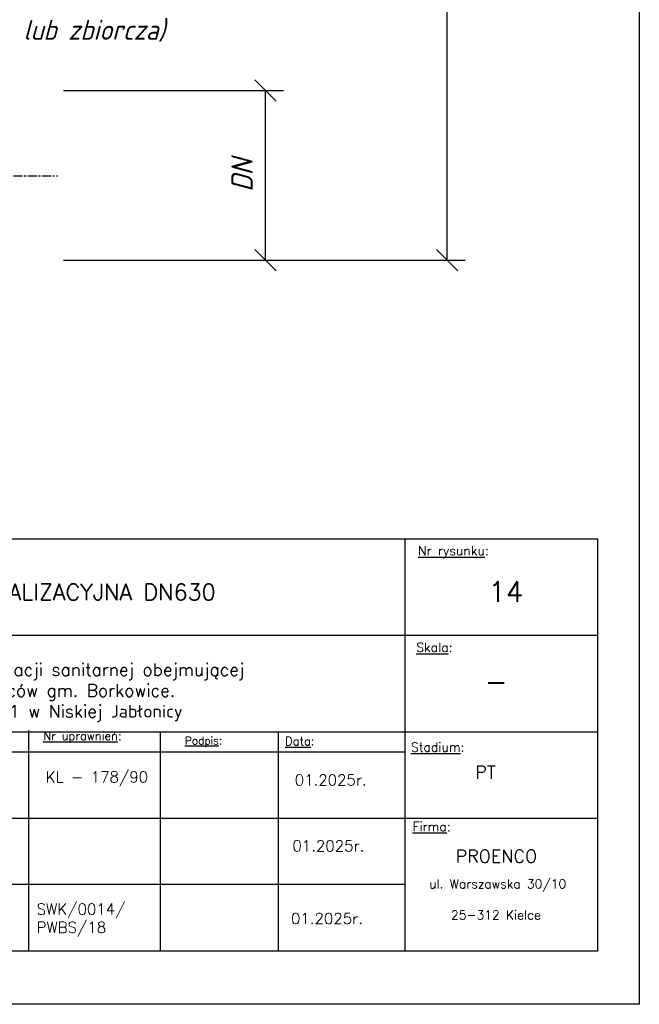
# Model space of a CAD drawing. Header units: millimetres. Extents: x 5659 to 8684, y 1431 to 2118.
# Tile 39 of 53: x 7678 to 7765, y 1463 to 1601. Entities that reach past the tile are written whole.
import ezdxf

# ---------------------------------------------------------------- set-up
doc = ezdxf.new("R2010")
doc.units = ezdxf.units.MM
doc.set_wipeout_variables(frame=1)
doc.linetypes.add('CENTER', pattern=[2, 1.25, -0.25, 0.25, -0.25])
doc.linetypes.add('GDE', pattern=[0])
doc.layers.get('Defpoints').update_dxf_attribs({"color": 1, "lineweight": 13})
doc.layers.add('EDZPD_L_0', color=3, linetype='GDE', lineweight=18)
doc.layers.add('TABELKI', color=7, linetype='Continuous', lineweight=25)
doc.styles.add('GOST', font='ISO.shx', dxfattribs={"oblique": 15})
doc.styles.get("Standard").update_dxf_attribs({"font": 'arial.ttf'})
doc.dimstyles.get("Standard").update_dxf_attribs({"dimtxt": 0.18, "dimasz": 0.18, "dimexe": 0.18, "dimexo": 0.0625, "dimgap": 0.09, "dimtad": 0, "dimtih": 1, "dimtoh": 1, "dimdec": 4, "dimzin": 0, "dimdsep": 46, "dimtxsty": 'Standard', "dimcen": 0.09, "dimadec": 0, "dimazin": 0, "dimtfac": 1, "dimtdec": 4, "dimtofl": 0, "dimtmove": 0, "dimatfit": 3, "dimfxl": 0, "dimtolj": 1, "dimtzin": 0, "dimarcsym": 0})

# ---------------------------------------------------------------- blocks, each defined once
blk = doc.blocks.new('_Oblique')
at = {"color": 0, "linetype": 'ByBlock', "lineweight": -2}
blk.add_line((-0.5, -0.5), (0.5, 0.5), dxfattribs=at)
blk = doc.blocks.new('*D6')
at = {"color": 1, "linetype": 'Continuous', "lineweight": -2, "transparency": 16777216}
for p, q in [((7723.8, 1722.65), (7740.44, 1722.65)), ((7737.94, 1567.65), (7737.94, 1722.65)), ((7712.49, 1567.65), (7740.44, 1567.65))]:
    blk.add_line(p, q, dxfattribs=at)
at = {"layer": 'Defpoints', "color": 0, "linetype": 'Continuous', "transparency": 16777216}
for p in [(7723.8, 1722.65), (7737.94, 1722.65), (7712.49, 1567.65)]:
    blk.add_point(p, dxfattribs=at)
at = {"color": 1, "linetype": 'Continuous', "lineweight": -2, "transparency": 16777216, "xscale": 3, "yscale": 3, "zscale": 3}
for p, rotation in [((7737.94, 1722.65), 90), ((7737.94, 1567.65), 270)]:
    blk.add_blockref('_Oblique', p, dxfattribs=dict(at, rotation=rotation))
at = {"color": 1, "linetype": 'Continuous', "transparency": 16777216, "insert": (7734.94, 1645.15), "char_height": 3, "attachment_point": 5, "rotation": 90, "style": 'GOST'}
blk.add_mtext('\\A1;H', dxfattribs=at)
blk = doc.blocks.new('*D10')
at = {"color": 1, "linetype": 'Continuous', "lineweight": -2, "transparency": 16777216}
for p, q in [((7684.17, 1591.46), (7714.99, 1591.46)), ((7712.49, 1567.65), (7712.49, 1591.46)), ((7684.17, 1567.65), (7714.99, 1567.65))]:
    blk.add_line(p, q, dxfattribs=at)
at = {"layer": 'Defpoints', "color": 0, "linetype": 'Continuous', "transparency": 16777216}
for p in [(7684.17, 1591.46), (7712.49, 1591.46), (7684.17, 1567.65)]:
    blk.add_point(p, dxfattribs=at)
at = {"color": 1, "linetype": 'Continuous', "lineweight": -2, "transparency": 16777216, "xscale": 3, "yscale": 3, "zscale": 3}
for p, rotation in [((7712.49, 1591.46), 90), ((7712.49, 1567.65), 270)]:
    blk.add_blockref('_Oblique', p, dxfattribs=dict(at, rotation=rotation))
at = {"color": 1, "linetype": 'Continuous', "transparency": 16777216, "insert": (7709.21, 1579.55), "char_height": 3, "attachment_point": 5, "rotation": 90, "style": 'GOST'}
blk.add_mtext('\\A1;DN', dxfattribs=at)

msp = doc.modelspace()

# ---------------------------------------------------------------- linework, layer by layer
for p, q in [((7764.859, 1760.348), (7764.859, 1463.348)), ((7764.859, 1463.348), (7554.859, 1463.348))]:
    msp.add_line(p, q)
at = {"color": 18, "linetype": 'CENTER', "true_color": 0x000000}
msp.add_line((7597.2, 1579.504), (7683.414, 1579.504), dxfattribs=at)
at = {"layer": 'EDZPD_L_0', "linetype": 'GDE'}
msp.add_line((7708.075, 1506.146), (7707.603, 1506.758), dxfattribs=at)
at = {"layer": 'TABELKI'}
msp.add_line((7691.51, 1499.694), (7759.022, 1499.694), dxfattribs=at)

# ---------------------------------------------------------------- texts
at = {"color": 18, "linetype": 'Continuous', "true_color": 0x000000, "style": 'GOST', "oblique": 15}
msp.add_text('lub zbiorcza)', height=2.8, dxfattribs=at).set_placement((7678.574, 1598.545))

# ---------------------------------------------------------------- dimensions: what is measured, and where the dimension line sits
at = {"color": 18, "linetype": 'Continuous', "true_color": 0x000000}
for base, p1, p2, text, override, picture, middle in [((7737.936, 1722.654), (7712.49, 1567.646), (7723.795, 1722.654), 'H', {"dimtxt": 3, "dimasz": 3, "dimexe": 2.5, "dimexo": 0, "dimtih": 0, "dimtoh": 0, "dimdec": 2, "dimtxsty": 'GOST', "dimblk1": 'OBLIQUE', "dimblk2": 'OBLIQUE', "dimsah": 1, "dimclrd": 1, "dimclre": 1, "dimclrt": 1, "dimtfac": 0.6667, "dimtdec": 2, "dimtofl": 1, "dimtvp": 1}, '*D6', (7734.936, 1645.15)), ((7712.49, 1591.464), (7684.172, 1567.646), (7684.172, 1591.464), 'DN', {"dimtxt": 3, "dimasz": 3, "dimexe": 2.5, "dimexo": 0, "dimtih": 0, "dimtoh": 0, "dimdec": 2, "dimzin": 8, "dimtxsty": 'GOST', "dimblk1": 'OBLIQUE', "dimblk2": 'OBLIQUE', "dimsah": 1, "dimclrd": 1, "dimclre": 1, "dimclrt": 1, "dimtfac": 0.6667, "dimtdec": 2, "dimtofl": 1, "dimtvp": 1, "dimtzin": 8}, '*D10', (7709.214, 1579.555))]:
    dim = msp.add_linear_dim(base=base, p1=p1, p2=p2, angle=90, text=text, dimstyle='Standard', override=override, dxfattribs=at)
    dim.commit()
    dim.dimension.update_dxf_attribs({"geometry": picture, "text_midpoint": middle})

# ---------------------------------------------------------------- next in the draw order: wipeouts: each hides what was drawn before it
msp.add_wipeout([(7623.998, 1528.588), (7759.022, 1528.588), (7759.022, 1470.8), (7623.998, 1470.8)]).dxf.layer = 'TABELKI'

# ---------------------------------------------------------------- next in the draw order: linework, layer by layer
at = {"layer": 'TABELKI'}
msp.add_line((7691.51, 1499.694), (7759.022, 1499.694), dxfattribs=at)

# ---------------------------------------------------------------- next in the draw order: wipeouts: each hides what was drawn before it
msp.add_wipeout([(7623.998, 1528.588), (7759.022, 1528.588), (7759.022, 1470.8), (7623.998, 1470.8)]).dxf.layer = 'TABELKI'

# ---------------------------------------------------------------- next in the draw order: linework, layer by layer
for p, q in [((7623.998, 1528.588), (7759.022, 1528.588)), ((7732.015, 1528.588), (7732.015, 1470.8)), ((7759.022, 1528.588), (7759.022, 1470.8)), ((7623.998, 1515.074), (7759.022, 1515.074)), ((7679.282, 1501.717), (7679.285, 1470.8)), ((7623.998, 1501.561), (7759.022, 1501.561)), ((7697.739, 1501.561), (7697.742, 1470.8)), ((7714.254, 1501.404), (7714.257, 1470.8)), ((7623.998, 1498.724), (7732.015, 1498.724)), ((7623.998, 1489.458), (7759.022, 1489.458)), ((7624.006, 1480.193), (7732.024, 1480.193)), ((7759.022, 1470.8), (7623.998, 1470.8))]:
    msp.add_line(p, q, dxfattribs=at)

# ---------------------------------------------------------------- next in the draw order: texts
at = {"layer": 'TABELKI', "attachment_point": 1}
for s, insert, char_height, width in [('{\\Fsimplex.shx|c238;\\LNr rysunku\\l:}', (7733.861, 1527.577), 1.27764, 51.28511), ('{\\Fsimplex.shx|c238;\\LSkala\\l:}', (7733.606, 1514.026), 1.27764, 51.28511), ('{\\Fsimplex.shx|c238;\\LNr uprawnień\\l:}', (7681.352, 1501.561), 1.17936, 47.3401), ('{\\Fsimplex.shx|c238;\\LPodpis\\l:}', (7701.192, 1500.857), 1.08108, 47.3401), ('{\\Fsimplex.shx|c238;\\LData\\l:}', (7715.246, 1500.828), 1.17936, 47.3401), ('{\\Fsimplex.shx|c238;\\LStadium\\l:}', (7732.868, 1500.034), 1.27764, 51.28511), ('{\\Fsimplex.shx|c238;\\LFirma\\l:}', (7733.079, 1488.904), 1.27764, 51.28511), ('{\\Fsimplex.shx|c238;ul. Warszawska 30/10}', (7735.431, 1480.86), 1.26126, 35.50508), ('{\\Fsimplex.shx|c238;25-312 Kielce}', (7738.487, 1476.497), 1.26126, 35.50508)]:
    msp.add_mtext(s, dxfattribs=dict(at, insert=insert, char_height=char_height, width=width))
at = {"layer": 'TABELKI', "lineweight": 25, "attachment_point": 1}
for s, insert, char_height, width in [('{\\fsimplex.shx|b0|i0|c238|p0;PRZYKŁADOWA STUDZIENKA KANALIZACYJNA DN630}', (7626.203, 1522.272), 2.2932, 117.96163), ('{\\fsimplex.shx|b0|i0|c238|p0;14}', (7743.708, 1522.614), 2.8665, 71.01016), ('\\pt116.74;{\\Fsimplex|c238;Budowa oczyszczalni ścieków i sieci kanalizacji sanitarnej obejmującej \\Pmiejscowości Niska Jabłonica, Ninków i Rzuców gm. Borkowice. \\PEtap II - od pompowni P2 do pompowni P1 w Niskiej Jabłonicy}', (7625.004, 1511.137), 1.75135, 116.13409), ('{\\fsimplex.shx|b0|i0|c238|p0;-}', (7743.212, 1510.057), 2.8665, 71.01016), ('{\\Fsimplex|c238;PT}', (7741.875, 1496.776), 1.8018, 71.01016), ('{\\Fsimplex.shx|c238;KL - 178/90}', (7681.693, 1495.986), 1.53563, 107.34508), ('{\\fsimplex.shx|b0|i0|c238|p0;01.2025r.}', (7716.591, 1495.558), 1.53563, 107.34508), ('{\\fsimplex.shx|b0|i0|c238|p0;01.2025r.}', (7716.263, 1486.326), 1.53563, 107.34508), ('{\\Fsimplex|c238;SWK/0014/\\PPWBS/18}', (7680.426, 1477.456), 1.53563, 107.34508), ('{\\fsimplex.shx|b0|i0|c238|p0;01.2025r.}', (7716.065, 1476.143), 1.53563, 107.34508)]:
    msp.add_mtext(s, dxfattribs=dict(at, insert=insert, char_height=char_height, width=width))
at = {"layer": 'TABELKI', "lineweight": 30, "insert": (7739.122, 1485.008), "char_height": 1.8018, "width": 71.01016, "attachment_point": 1}
msp.add_mtext('{\\Fsimplex.shx|c238;PROENCO}', dxfattribs=at)

doc.saveas('drawing.dxf')
